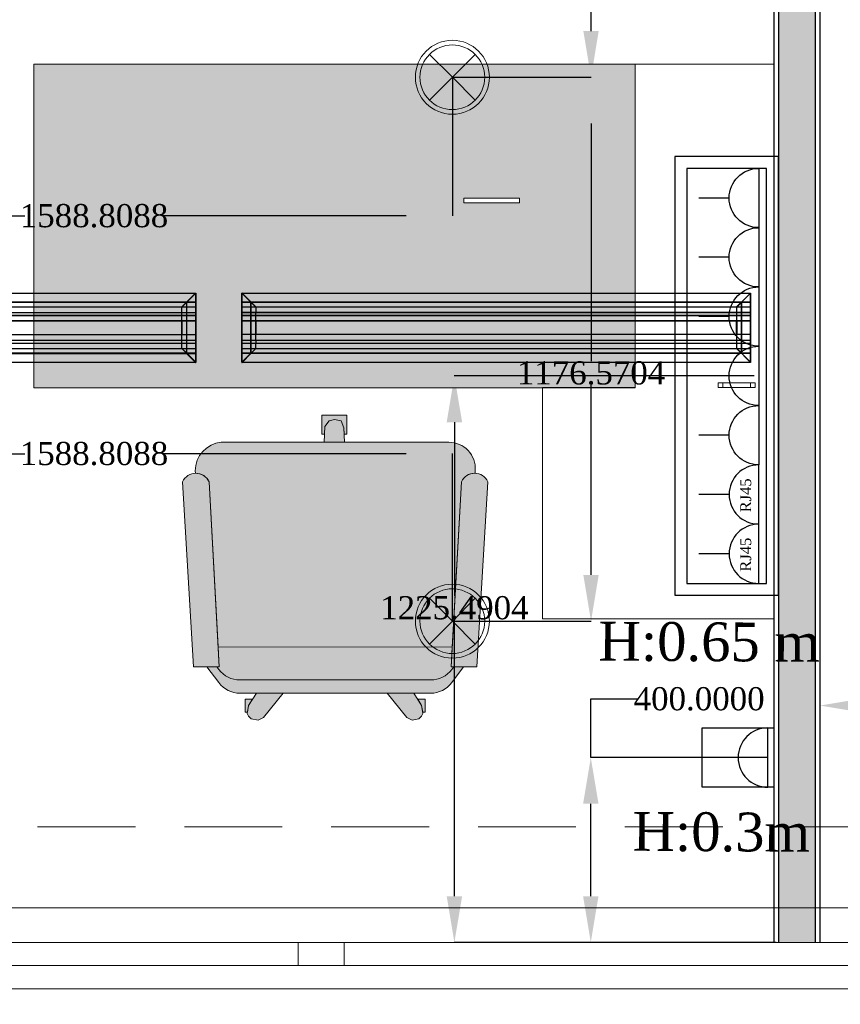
# Model space of a CAD drawing. Header units: inches. Extents: x -78787 to 29484, y -9517 to 23232.
# Tile 145 of 256: x 3737 to 5512, y -6565 to -4436. Entities that reach past the tile are written whole.
import ezdxf
from ezdxf.enums import TextEntityAlignment as Align

# ---------------------------------------------------------------- set-up
doc = ezdxf.new("R2010")
doc.units = ezdxf.units.IN
doc.header["$MEASUREMENT"] = 0
doc.linetypes.add('Dot & Dashed', pattern=[670.277762, 317.5, -176.388889, 0, -176.388874])
doc.linetypes.add('Hidden', pattern=[317.5, 211.666667, -105.833333])
for name, color, linetype in [('- განათება', 7, 'Continuous'), ('- მექანიკური ნაწილი', 7, 'Continuous'), ('- საშტეფცელო როზეტები', 7, 'Continuous'), ('Edges', 7, 'Continuous'), ('New_Structural - Bearing', 7, 'Continuous'), ('Structural - Bearing', 7, 'Continuous'), ('Structural - Grid', 7, 'Continuous')]:
    doc.layers.add(name, color=color, linetype=linetype)
for name, color, linetype, lineweight in [('Archicad Windows_Pen_No__1', 7, 'Continuous', 13), ('New_2D Drafting - General_Pen_No__121', 255, 'Continuous', 0), ('New_2D Drafting - General_Pen_No__2', 8, 'Continuous', 15), ('New_Structural - Bearing_Pen_No__1', 7, 'Continuous', 13), ('Structural - Bearing_Pen_No__1', 7, 'Continuous', 13)]:
    doc.layers.add(name, color=color, linetype=linetype, lineweight=lineweight)
for name, color, linetype, lineweight, true_color in [('New_2D Drafting - General_Pen_No__161', 7, 'Continuous', 13, 0x6a6a6a), ('New_2D Drafting - General_Pen_No__81', 7, 'Continuous', 20, 0x6a6a6a), ('New_Interior - Lamp_Pen_No__77', 7, 'Continuous', 20, 0xffeb28), ('New_Structural - Bearing_Pen_No__5', 7, 'Continuous', 25, 0x40a5ff), ('New_Structural - Bearing_Pen_No__57', 7, 'Continuous', 25, 0xdcd214), ('Structural - Bearing_Pen_No__102', 7, 'Continuous', 13, 0xcccccc), ('Structural - Grid_Pen_No__81', 7, 'Continuous', 20, 0x6a6a6a)]:
    doc.layers.add(name, color=color, linetype=linetype, lineweight=lineweight, true_color=true_color)
doc.styles.add('GENERATED_STYLE_2', font='txt')
doc.styles.get("Standard").update_dxf_attribs({"font": 'arial.ttf'})
doc.dimstyles.get("Standard").update_dxf_attribs({"dimtxt": 0.18, "dimasz": 0.18, "dimexe": 0.18, "dimexo": 0.0625, "dimgap": 0.09, "dimtad": 0, "dimtih": 1, "dimtoh": 1, "dimdec": 4, "dimzin": 0, "dimdsep": 46, "dimtxsty": 'Standard', "dimcen": 0.09, "dimadec": 0, "dimazin": 0, "dimtfac": 1, "dimtdec": 4, "dimtofl": 0, "dimtmove": 0, "dimatfit": 3, "dimfxl": 1, "dimtolj": 1, "dimtzin": 0, "dimarcsym": 0})

# ---------------------------------------------------------------- blocks, each defined once
blk = doc.blocks.new('Slab_1', base_point=(-47183.8, 14488))
at = {"layer": 'Structural - Bearing_Pen_No__1', "color": 7, "linetype": 'Continuous', "lineweight": 13, "flags": 128}
blk.add_lwpolyline([(-47183.8, 14488), (1166.2, 14488), (1166.2, 32488), (-317.2, 32488), (-317.2, 39238), (-26465.1, 39238), (-29183.8, 32838), (-47183.8, 32838)], close=True, dxfattribs=at)
blk = doc.blocks.new('Horizontal Multi-Sash Window')
at = {"layer": 'Archicad Windows_Pen_No__1', "color": 7, "linetype": 'Continuous', "lineweight": 13}
for p, q in [((-2825, 0), (2825, 0)), ((-2775, 0), (-991.7, 0)), ((-991.7, -50), (-991.7, 0)), ((-991.7, 0), (-941.7, 0)), ((-941.7, 0), (-891.7, 0)), ((-891.7, 0), (-891.7, -50)), ((-891.7, 0), (891.7, 0)), ((-991.7, -50), (-2775, -50)), ((-941.7, -50), (-991.7, -50)), ((-891.7, -50), (-941.7, -50)), ((891.7, -50), (-891.7, -50)), ((-2825, -100), (2825, -100))]:
    blk.add_line(p, q, dxfattribs=at)
blk = doc.blocks.new('Wall_5', base_point=(1166.2, 14488))
at = {"layer": 'Archicad Windows_Pen_No__1', "color": 7, "linetype": 'Continuous', "lineweight": 13, "zscale": 1000}
blk.add_blockref('Horizontal Multi-Sash Window', (-20008.8, 14588), dxfattribs=at)
blk = doc.blocks.new('Wall_67', base_point=(-19871.9, 14488))
at = {"layer": 'New_Structural - Bearing_Pen_No__57', "linetype": 'Continuous', "lineweight": 25, "true_color": 0xdcd214}
blk.add_hatch(color=52, dxfattribs=at).paths.add_polyline_path([(-19881.9, 14588), (-19881.9, 18439.9), (-19961.9, 18439.9), (-19961.9, 14588)])
at = {"layer": 'New_Structural - Bearing_Pen_No__1', "color": 7, "linetype": 'Continuous', "lineweight": 13, "flags": 128}
for points in [[(-19961.9, 14588), (-19971.9, 14588)], [(-19881.9, 14588), (-19961.9, 14588)], [(-19871.9, 14588), (-19881.9, 14588)]]:
    blk.add_lwpolyline(points, dxfattribs=at)
at = {"layer": 'New_Structural - Bearing_Pen_No__5', "color": 161, "linetype": 'Continuous', "lineweight": 25, "true_color": 0x40a5ff}
for p, q in [((-19961.9, 18439.9), (-19961.9, 14588)), ((-19881.9, 14588), (-19881.9, 18439.9))]:
    blk.add_line(p, q, dxfattribs=at)
at = {"layer": 'New_Structural - Bearing_Pen_No__5', "color": 161, "linetype": 'Continuous', "lineweight": 25, "true_color": 0x40a5ff, "flags": 128}
for points in [[(-19971.9, 18439.9), (-19971.9, 14588)], [(-19871.9, 14588), (-19871.9, 18439.9)]]:
    blk.add_lwpolyline(points, dxfattribs=at)
blk = doc.blocks.new('Standard grid marker')
at = {"layer": 'Structural - Grid_Pen_No__81', "color": 251, "linetype": 'Continuous', "lineweight": 20, "true_color": 0x6a6a6a}
blk.add_line((1000, 0), (51328.1, 0), dxfattribs=at)
at = {"layer": 'Structural - Grid_Pen_No__81', "color": 251, "lineweight": 20, "true_color": 0x6a6a6a, "style": 'GENERATED_STYLE_2'}
for tag, p in [('AC_MarkerText_1_0', (-100, -144)), ('AC_MarkerText_1_1', (52428.1, -144))]:
    blk.add_attdef(tag, text='', height=100, rotation=180, dxfattribs=at).set_placement(p, align=Align.TOP_CENTER)
blk = doc.blocks.new('Beam_10', base_point=(-47008.8, 14663))
at = {"layer": 'Structural - Bearing_Pen_No__102', "color": 254, "linetype": 'Hidden', "lineweight": 13, "true_color": 0xcccccc}
for p, q in [((-22833.8, 14838), (-17183.8, 14838)), ((-47183.8, 14488), (1166.2, 14488))]:
    blk.add_line(p, q, dxfattribs=at)
at = {"layer": 'Structural - Bearing_Pen_No__102', "color": 254, "linetype": 'Dot & Dashed', "lineweight": 13, "true_color": 0xcccccc}
blk.add_line((-47008.8, 14663), (991.2, 14663), dxfattribs=at)
blk = doc.blocks.new('- საშტეფცელო როზეტი IP22')
at = {"layer": '- საშტეფცელო როზეტები', "color": 5}
for p, q in [((8536.7, 3822.7), (8536.7, 3888.1)), ((8472.6, 3758.6), (8600.9, 3758.6))]:
    blk.add_line(p, q, dxfattribs=at)
blk.add_arc((8536.7, 3758.6), 64.1, 0, 180, dxfattribs=at)
blk = doc.blocks.new('socket')
at = {"layer": '- საშტეფცელო როზეტები', "color": 5}
for p, q in [((0, 64.1), (0, 129.5)), ((-64.1, 0), (64.1, 0))]:
    blk.add_line(p, q, dxfattribs=at)
blk.add_arc((0, 0), 64.1, 0, 180, dxfattribs=at)
at = {"layer": '- საშტეფცელო როზეტები', "color": 1, "insert": (-38.6, 40.2), "char_height": 23.657, "attachment_point": 1}
blk.add_mtext_dynamic_manual_height_columns('{\\fSylfaen|b0|i0|c0|p18;RJ45}', width=4.298, gutter_width=0.0538, heights=[0], dxfattribs=at)
blk = doc.blocks.new('1 ჩარჩო')
at = {"layer": '- საშტეფცელო როზეტები', "color": 5}
blk.add_lwpolyline([(7775.1, 3905.1), (7903.3, 3905.1), (7903.3, 3750.1), (7775.1, 3750.1)], close=True, dxfattribs=at)
blk = doc.blocks.new('lineardiffplan')
blk.add_lwpolyline([(393.1, 274.9), (1492.8, 274.9), (1492.8, 124.4), (393.1, 124.4)], close=True)
at = {"layer": 'Edges'}
for p, q in [((392.8, 274.9), (392.8, 274.6)), ((393.1, 274.9), (392.8, 274.9)), ((422.8, 244.9), (392.8, 274.9)), ((392.8, 274.6), (392.9, 274.5)), ((392.9, 125.2), (392.9, 274.5)), ((412.4, 255), (392.9, 274.5)), ((393.1, 274.9), (393.2, 274.8)), ((393.2, 274.8), (412.7, 255.3)), ((1462.8, 244.9), (1492.8, 274.9)), ((1472.9, 255.3), (1492.4, 274.8)), ((1473.2, 254.9), (1492.8, 274.5)), ((1492.4, 274.8), (1492.5, 274.9)), ((1492.8, 274.9), (1492.5, 274.9)), ((1492.8, 274.5), (1492.8, 274.9)), ((1492.8, 274.5), (1492.8, 274.5)), ((1492.8, 125.4), (1492.8, 274.5)), ((1492.8, 255.3), (392.9, 255.3)), ((392.9, 254.9), (1492.8, 254.9)), ((392.9, 244.9), (1492.8, 244.9)), ((412.4, 144.7), (412.4, 255)), ((412.8, 254.6), (412.4, 255)), ((412.7, 255.3), (413.1, 254.9)), ((412.8, 145.1), (412.8, 254.6)), ((412.8, 254.6), (422.8, 244.6)), ((413.1, 254.9), (423.1, 244.9)), ((422.8, 244.6), (422.8, 244.9)), ((422.8, 244.9), (423.1, 244.9)), ((422.8, 244.6), (422.8, 244.6)), ((422.8, 244.6), (422.8, 233.2)), ((423.1, 244.9), (423.1, 244.9)), ((1472.5, 254.9), (1462.5, 244.9)), ((1462.5, 244.9), (1462.5, 244.9)), ((1462.5, 244.9), (1462.8, 244.9)), ((1462.8, 244.9), (1462.9, 244.6)), ((1462.8, 244.5), (1462.9, 244.6)), ((1462.8, 233.2), (1462.8, 244.5)), ((1462.9, 244.6), (1472.8, 254.5)), ((1472.9, 255.3), (1472.5, 254.9)), ((1472.8, 254.5), (1473.2, 254.9)), ((1472.8, 254.5), (1472.8, 145.3)), ((1473.2, 144.9), (1473.2, 254.9)), ((392.9, 233.2), (1492.8, 233.2)), ((392.9, 233), (1492.8, 233)), ((392.9, 226.8), (1492.8, 226.8)), ((392.9, 226.5), (1492.8, 226.5)), ((392.9, 214.9), (1492.8, 214.9)), ((1492.8, 214.8), (392.9, 214.8)), ((422.4, 214.9), (422.3, 214.9)), ((422.8, 214.9), (422.4, 214.9)), ((422.8, 233), (422.8, 233.2)), ((422.8, 226.8), (422.8, 233)), ((422.8, 226.5), (422.8, 226.8)), ((422.8, 214.9), (422.8, 226.5)), ((422.8, 184.9), (422.8, 214.9)), ((423.2, 214.9), (422.8, 214.9)), ((423.2, 214.8), (422.8, 214.9)), ((423.2, 214.8), (423.2, 214.9)), ((423.2, 214.8), (423.2, 184.9)), ((1462.8, 214.9), (1462.4, 214.9)), ((1462.4, 214.9), (1462.4, 214.8)), ((1462.8, 214.9), (1462.4, 214.8)), ((1462.4, 184.9), (1462.4, 214.8)), ((1462.8, 233), (1462.8, 233.2)), ((1462.8, 226.8), (1462.8, 233)), ((1462.8, 226.5), (1462.8, 226.8)), ((1462.8, 214.9), (1462.8, 226.5)), ((1462.8, 214.9), (1462.8, 184.9)), ((1462.8, 214.9), (1463.2, 214.9)), ((1463.2, 214.9), (1463.3, 214.9)), ((1492.8, 184.9), (392.9, 184.9)), ((392.9, 173.2), (1492.8, 173.2)), ((392.9, 173), (1492.8, 173)), ((422.4, 184.9), (422.3, 184.9)), ((422.8, 184.9), (422.4, 184.9)), ((422.8, 184.9), (423.2, 184.9)), ((422.8, 173.2), (422.8, 184.9)), ((422.8, 173), (422.8, 173.2)), ((422.8, 173), (422.8, 166.8)), ((1462.4, 184.9), (1462.8, 184.9)), ((1462.8, 173.2), (1462.8, 184.9)), ((1463.2, 184.9), (1462.8, 184.9)), ((1462.8, 173), (1462.8, 173.2)), ((1462.8, 166.8), (1462.8, 173)), ((1463.2, 184.9), (1463.3, 184.9)), ((392.8, 124.9), (422.8, 154.9)), ((392.9, 166.8), (1492.8, 166.8)), ((392.9, 166.5), (1492.8, 166.5)), ((392.9, 154.9), (1492.8, 154.9)), ((412.8, 145.1), (422.8, 155.1)), ((423.1, 154.8), (413.1, 144.9)), ((422.8, 166.5), (422.8, 166.8)), ((422.8, 155.1), (422.8, 166.5)), ((422.8, 154.9), (422.8, 155.1)), ((422.8, 155.1), (422.8, 155.1)), ((423.1, 154.8), (422.8, 154.9)), ((423.1, 154.8), (423.1, 154.9)), ((1462.5, 154.8), (1462.4, 154.9)), ((1462.8, 154.9), (1462.5, 154.8)), ((1462.5, 154.8), (1472.4, 144.9)), ((1462.8, 166.5), (1462.8, 166.8)), ((1462.8, 155.3), (1462.8, 166.5)), ((1462.9, 155.2), (1462.8, 155.3)), ((1462.9, 155.2), (1462.8, 154.9)), ((1462.8, 154.9), (1492.8, 124.9)), ((1472.8, 145.3), (1462.9, 155.2)), ((1492.8, 144.9), (392.9, 144.9)), ((392.9, 125.2), (412.4, 144.7)), ((392.9, 144.5), (1492.8, 144.5)), ((412.7, 144.5), (393.2, 124.9)), ((412.8, 145.1), (412.4, 144.7)), ((412.7, 144.5), (413.1, 144.9)), ((1472.4, 144.9), (1472.8, 144.5)), ((1473.2, 144.9), (1472.8, 145.3)), ((1472.8, 144.5), (1492.4, 124.9)), ((1473.2, 144.9), (1492.8, 125.4)), ((392.9, 125.2), (392.8, 125.1)), ((392.8, 125.1), (392.8, 124.9)), ((392.8, 124.9), (393.1, 124.9)), ((393.2, 124.9), (393.1, 124.9)), ((1492.4, 124.9), (1492.8, 124.9)), ((1492.4, 124.9), (1492.4, 124.9)), ((1492.8, 125.3), (1492.8, 125.4)), ((1492.8, 124.9), (1492.8, 125.3))]:
    blk.add_line(p, q, dxfattribs=at)
blk = doc.blocks.new('Recessed Spot')
at = {"layer": 'New_Interior - Lamp_Pen_No__77', "color": 2, "linetype": 'Continuous', "lineweight": 20, "true_color": 0xffeb28}
for q in [(-49.5, 49.5), (49.5, 49.5), (-49.5, -49.5), (49.5, -49.5)]:
    blk.add_line((0, 0), q, dxfattribs=at)
at = {"layer": 'New_Interior - Lamp_Pen_No__77', "color": 2, "linetype": 'Continuous', "lineweight": 20, "true_color": 0xffeb28, "flags": 128}
blk.add_lwpolyline([(80, 0, 1), (-80, 0, 1)], format="xyb", close=True, dxfattribs=at)
at = {"layer": 'New_Interior - Lamp_Pen_No__77', "color": 2, "linetype": 'Continuous', "lineweight": 20, "true_color": 0xffeb28}
blk.add_circle((0, 0), 70, dxfattribs=at)
blk = doc.blocks.new('*D737')
at = {"layer": '- განათება', "color": 0, "lineweight": -2, "transparency": 16777216}
for p, q in [((4672.9, -3376.2), (4972.9, -3376.2)), ((4972.8, -3476.2), (4972.8, -3990.6)), ((4972.8, -4460.1), (4972.8, -4042)), ((4672.9, -4560.1), (4972.9, -4560.1))]:
    blk.add_line(p, q, dxfattribs=at)
at = {"layer": '- განათება', "color": 0, "transparency": 16777216}
for points in [[(4956.1, -3476.2), (4989.4, -3476.2), (4972.8, -3376.2)], [(4956.1, -4460.1), (4989.4, -4460.1), (4972.8, -4560.1)]]:
    blk.add_solid(points, dxfattribs=at)
at = {"layer": 'Defpoints', "color": 0, "transparency": 16777216}
for p in [(4672.9, -3376.2), (4972.8, -3376.2), (4672.9, -4560.1)]:
    blk.add_point(p, dxfattribs=at)
at = {"layer": '- განათება', "color": 0, "transparency": 16777216, "insert": (4972.8, -4016.3), "char_height": 50, "attachment_point": 5}
blk.add_mtext('\\A1;{\\fSylfaen|b0|i0|c0|p18;1183.8297}', dxfattribs=at)
blk = doc.blocks.new('*D738')
at = {"layer": '- განათება', "color": 0, "lineweight": -2, "transparency": 16777216}
for p, q in [((4672.9, -4560.1), (4972.9, -4560.1)), ((4972.8, -4660.1), (4972.8, -5174.4)), ((4972.8, -5636.6), (4972.8, -5225.8)), ((4672.9, -5736.6), (4972.9, -5736.6))]:
    blk.add_line(p, q, dxfattribs=at)
at = {"layer": '- განათება', "color": 0, "transparency": 16777216}
for points in [[(4956.1, -4660.1), (4989.4, -4660.1), (4972.8, -4560.1)], [(4956.1, -5636.6), (4989.4, -5636.6), (4972.8, -5736.6)]]:
    blk.add_solid(points, dxfattribs=at)
at = {"layer": 'Defpoints', "color": 0, "transparency": 16777216}
for p in [(4672.9, -4560.1), (4972.8, -4560.1), (4672.9, -5736.6)]:
    blk.add_point(p, dxfattribs=at)
at = {"layer": '- განათება', "color": 0, "transparency": 16777216, "insert": (4972.8, -5200.1), "char_height": 50, "attachment_point": 5}
blk.add_mtext('\\A1;{\\fSylfaen|b0|i0|c0|p18;1176.5704}', dxfattribs=at)
blk = doc.blocks.new('*D739')
at = {"layer": '- განათება', "color": 0, "lineweight": -2, "transparency": 16777216}
for p, q in [((3084.1, -4560.1), (3084.1, -4860.2)), ((4672.9, -4560.1), (4672.9, -4860.2)), ((3184.1, -4860), (3748.5, -4860)), ((4572.9, -4860), (4047.5, -4860))]:
    blk.add_line(p, q, dxfattribs=at)
at = {"layer": '- განათება', "color": 0, "transparency": 16777216}
for points in [[(3184.1, -4843.3), (3184.1, -4876.6), (3084.1, -4860)], [(4572.9, -4843.3), (4572.9, -4876.6), (4672.9, -4860)]]:
    blk.add_solid(points, dxfattribs=at)
at = {"layer": 'Defpoints', "color": 0, "transparency": 16777216}
for p in [(3084.1, -4560.1), (4672.9, -4560.1), (4672.9, -4860)]:
    blk.add_point(p, dxfattribs=at)
at = {"layer": '- განათება', "color": 0, "transparency": 16777216, "insert": (3898, -4860), "char_height": 50, "attachment_point": 5}
blk.add_mtext('\\A1;{\\fSylfaen|b0|i0|c0|p18;1588.8088}', dxfattribs=at)
blk = doc.blocks.new('*D740')
at = {"layer": '- განათება', "color": 0, "lineweight": -2, "transparency": 16777216}
for p, q in [((3084.1, -5736.6), (3084.1, -5374.3)), ((3184.1, -5374.5), (3748.5, -5374.5)), ((4572.9, -5374.5), (4047.5, -5374.5)), ((4672.9, -5736.6), (4672.9, -5374.3))]:
    blk.add_line(p, q, dxfattribs=at)
at = {"layer": '- განათება', "color": 0, "transparency": 16777216}
for points in [[(3184.1, -5357.8), (3184.1, -5391.2), (3084.1, -5374.5)], [(4572.9, -5357.8), (4572.9, -5391.2), (4672.9, -5374.5)]]:
    blk.add_solid(points, dxfattribs=at)
at = {"layer": 'Defpoints', "color": 0, "transparency": 16777216}
for p in [(4672.9, -5374.5), (3084.1, -5736.6), (4672.9, -5736.6)]:
    blk.add_point(p, dxfattribs=at)
at = {"layer": '- განათება', "color": 0, "transparency": 16777216, "insert": (3898, -5374.5), "char_height": 50, "attachment_point": 5}
blk.add_mtext('\\A1;{\\fSylfaen|b0|i0|c0|p18;1588.8088}', dxfattribs=at)
blk = doc.blocks.new('*D747')
at = {"layer": '- განათება', "color": 0, "lineweight": -2, "transparency": 16777216}
for p, q in [((6167.1, -5736.7), (6167.1, -5919.4)), ((5467.9, -6131.6), (5467.9, -5919.1)), ((5567.9, -5919.2), (5784.3, -5919.2)), ((6067.1, -5919.2), (6051.7, -5919.2))]:
    blk.add_line(p, q, dxfattribs=at)
at = {"layer": '- განათება', "color": 0, "transparency": 16777216}
for points in [[(5567.9, -5902.6), (5567.9, -5935.9), (5467.9, -5919.2)], [(6067.1, -5902.6), (6067.1, -5935.9), (6167.1, -5919.2)]]:
    blk.add_solid(points, dxfattribs=at)
at = {"layer": 'Defpoints', "color": 0, "transparency": 16777216}
for p in [(6167.1, -5736.6), (5467.9, -5919.2), (5467.9, -6131.6)]:
    blk.add_point(p, dxfattribs=at)
at = {"layer": '- განათება', "color": 0, "transparency": 16777216, "insert": (5918, -5919.2), "char_height": 50, "attachment_point": 5}
blk.add_mtext('\\A1;{\\fSylfaen|b0|i0|c0|p18;699.2633}', dxfattribs=at)
blk = doc.blocks.new('*D1215')
at = {"layer": '- საშტეფცელო როზეტები', "color": 0, "lineweight": -2, "transparency": 16777216}
for p, q in [((4972.2, -6031.6), (4972.2, -5905)), ((4972.2, -5905), (5072.2, -5905)), ((5354.8, -6031.6), (4972, -6031.6)), ((4972.2, -6331.6), (4972.2, -6131.6)), ((5372.8, -6431.6), (4972, -6431.6))]:
    blk.add_line(p, q, dxfattribs=at)
at = {"layer": '- საშტეფცელო როზეტები', "color": 0, "transparency": 16777216}
for points in [[(4955.6, -6131.6), (4988.9, -6131.6), (4972.2, -6031.6)], [(4955.6, -6331.6), (4988.9, -6331.6), (4972.2, -6431.6)]]:
    blk.add_solid(points, dxfattribs=at)
at = {"layer": 'Defpoints', "color": 0, "transparency": 16777216}
for p in [(4972.2, -6031.6), (5354.9, -6031.6), (5372.9, -6431.6)]:
    blk.add_point(p, dxfattribs=at)
at = {"layer": '- საშტეფცელო როზეტები', "color": 0, "transparency": 16777216, "insert": (5206.5, -5905), "char_height": 50, "attachment_point": 5}
blk.add_mtext('\\A1;{\\fSylfaen|b0|i0|c0|p18;400.0000}', dxfattribs=at)
blk = doc.blocks.new('*D1216')
at = {"layer": '- საშტეფცელო როზეტები', "color": 0, "lineweight": -2, "transparency": 16777216}
for p, q in [((5325.5, -5206.2), (4677.1, -5206.2)), ((4677.3, -5306.2), (4677.3, -5682.4)), ((4677.3, -6331.6), (4677.3, -5733.8)), ((5367.8, -6431.6), (4677.1, -6431.6))]:
    blk.add_line(p, q, dxfattribs=at)
at = {"layer": '- საშტეფცელო როზეტები', "color": 0, "transparency": 16777216}
for points in [[(4660.7, -5306.2), (4694, -5306.2), (4677.3, -5206.2)], [(4660.7, -6331.6), (4694, -6331.6), (4677.3, -6431.6)]]:
    blk.add_solid(points, dxfattribs=at)
at = {"layer": 'Defpoints', "color": 0, "transparency": 16777216}
for p in [(4677.3, -5206.2), (5325.5, -5206.2), (5367.9, -6431.6)]:
    blk.add_point(p, dxfattribs=at)
at = {"layer": '- საშტეფცელო როზეტები', "color": 0, "transparency": 16777216, "insert": (4677.3, -5708.1), "char_height": 50, "attachment_point": 5}
blk.add_mtext('\\A1;{\\fSylfaen|b0|i0|c0|p18;1225.4904}', dxfattribs=at)

msp = doc.modelspace()

# ---------------------------------------------------------------- hatches: boundary and pattern name
at = {"layer": '- განათება', "linetype": 'Continuous', "lineweight": 18, "true_color": 0xff9955}
msp.add_hatch(color=21, dxfattribs=at).paths.add_polyline_path([(4512.85945, -4881.64487, 1), (4272.85945, -4881.64487, 1)])
at = {"layer": 'New_2D Drafting - General_Pen_No__121', "linetype": 'Continuous', "lineweight": 0}
h = msp.add_hatch(color=255, dxfattribs=at)
h.paths.add_polyline_path([(3767.85945, -5231.64487), (5067.85945, -5231.64487), (5067.85945, -4531.64486), (3767.85945, -4531.64486)])
h.paths.add_polyline_path([(4817.85946, -4831.64486), (4697.85945, -4831.64486), (4697.85945, -4821.64487), (4817.85946, -4821.64487)], flags=0)
at = {"layer": 'New_2D Drafting - General_Pen_No__81', "linetype": 'Continuous', "lineweight": 0, "true_color": 0x353535}
for points in [[(4390.92303, -5332.15958), (4396.7257, -5332.15958), (4397.40183, -5315.25631), (4406.16938, -5303.56624), (4417.85945, -5300.64373), (4432.47203, -5303.56624), (4438.31706, -5318.17883), (4438.89959, -5332.15958), (4444.79586, -5332.15958), (4444.79586, -5291.02721), (4390.92303, -5291.02721)], [(4396.02814, -5349.59863), (4439.62622, -5349.59863), (4438.31706, -5318.17883), (4432.47203, -5303.56624), (4417.85945, -5300.64373), (4406.16938, -5303.56624), (4397.40183, -5315.25631)], [(4672.6194, -5792.67549), (4692.48757, -5435.04844, -0.3008761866), (4722.07202, -5416.81459), (4722.46118, -5409.80845, 0.4300301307), (4665.40068, -5349.59863), (4173.24073, -5349.59863, 0.3820752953), (4116.88647, -5411.37253), (4117.18902, -5416.81637, -0.3008724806), (4146.77305, -5435.05023), (4166.6278, -5792.43394)], [(4113.45456, -5835.31474), (4169.01008, -5835.31474), (4146.77305, -5435.05023, 0.6387631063), (4089.63021, -5435.05068)], [(4670.25065, -5835.31292), (4725.80637, -5835.31289), (4749.63041, -5435.04888, 0.6387631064), (4692.48757, -5435.04844)], [(4169.01008, -5835.31474), (4163.45501, -5835.31474), (4167.74029, -5841.02902, 0.2381607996), (4213.90748, -5863.88435), (4625.80637, -5863.88435, 0.2360732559), (4671.52134, -5841.02629), (4675.80637, -5835.31292), (4670.25065, -5835.31292), (4672.6194, -5792.67549), (4166.6278, -5792.43394)], [(4167.74, -5869.60006, 0.2381395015), (4213.90239, -5892.45582), (4625.86352, -5892.45575, 0.235805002), (4671.52078, -5869.59846), (4697.23493, -5835.31291), (4675.80637, -5835.31292), (4671.52134, -5841.02629, -0.2360732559), (4625.80637, -5863.88435), (4213.90748, -5863.88435, -0.2381607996), (4167.74029, -5841.02902), (4163.45501, -5835.31474), (4142.02599, -5835.31474)], [(4306.69428, -5892.4558), (4249.46319, -5892.45581), (4232.36549, -5918.87952), (4229.44298, -5936.41462), (4232.36549, -5942.25966), (4238.21053, -5948.10469), (4252.82311, -5951.02721), (4264.51318, -5945.18217)], [(4574.29995, -5945.18217), (4585.99001, -5951.02721), (4600.6026, -5948.10469), (4606.44763, -5942.25966), (4609.37015, -5936.41462), (4606.44763, -5918.87952), (4589.3499, -5892.45575), (4532.11882, -5892.45576)], [(4224.80133, -5933.49211), (4229.93006, -5933.49211), (4232.36549, -5918.87952), (4240.87517, -5905.7282), (4224.80133, -5905.7282)], [(4606.44763, -5918.87952), (4608.88306, -5933.49211), (4614.01179, -5933.49211), (4614.01179, -5905.7282), (4597.93795, -5905.7282)]]:
    msp.add_hatch(color=250, dxfattribs=at).paths.add_polyline_path(points)

# ---------------------------------------------------------------- linework, layer by layer
at = {"layer": '- საშტეფცელო როზეტები', "color": 5}
for points in [[(5153.92114, -4731.52955), (5153.92114, -5680.77937), (5377.85945, -5680.77937), (5377.85945, -4731.52955)], [(5179.61172, -4757.22013), (5179.61172, -5655.08879), (5352.16887, -5655.08879), (5352.16887, -4757.22013)]]:
    msp.add_lwpolyline(points, close=True, dxfattribs=at)
at = {"layer": 'New_2D Drafting - General_Pen_No__161', "color": 251, "linetype": 'Continuous', "lineweight": 13, "true_color": 0x6a6a6a, "flags": 128}
for points in [[(3767.85945, -5231.64487), (5067.85945, -5231.64487), (5067.85945, -4531.64486), (3767.85945, -4531.64486)], [(5367.85945, -5731.42773), (5367.85945, -4531.64486), (5067.85945, -4531.64486), (5067.85945, -5231.42773), (4867.85945, -5231.42773), (4867.85945, -5731.42773)], [(4817.85946, -4831.64486), (4697.85945, -4831.64486), (4697.85945, -4821.64487), (4817.85946, -4821.64487)], [(5317.85945, -5221.42773), (5317.85945, -5231.42773), (5247.85945, -5231.42773), (5247.85945, -5221.42773)], [(5327.85945, -5221.42773), (5327.85945, -5231.42773), (5257.85945, -5231.42773), (5257.85945, -5221.42773)], [(4390.92303, -5332.15958), (4396.7257, -5332.15958), (4397.40183, -5315.25631), (4406.16938, -5303.56624), (4417.85945, -5300.64373), (4432.47203, -5303.56624), (4438.31706, -5318.17883), (4438.89959, -5332.15958), (4444.79586, -5332.15958), (4444.79586, -5291.02721), (4390.92303, -5291.02721)], [(4396.02814, -5349.59863), (4439.62622, -5349.59863), (4438.31706, -5318.17883), (4432.47203, -5303.56624), (4417.85945, -5300.64373), (4406.16938, -5303.56624), (4397.40183, -5315.25631)], [(4306.69428, -5892.4558), (4249.46319, -5892.45581), (4232.36549, -5918.87952), (4229.44298, -5936.41462), (4232.36549, -5942.25966), (4238.21053, -5948.10469), (4252.82311, -5951.02721), (4264.51318, -5945.18217)], [(4574.29995, -5945.18217), (4585.99001, -5951.02721), (4600.6026, -5948.10469), (4606.44763, -5942.25966), (4609.37015, -5936.41462), (4606.44763, -5918.87952), (4589.3499, -5892.45575), (4532.11882, -5892.45576)], [(4224.80133, -5933.49211), (4229.93006, -5933.49211), (4232.36549, -5918.87952), (4240.87517, -5905.7282), (4224.80133, -5905.7282)], [(4606.44763, -5918.87952), (4608.88306, -5933.49211), (4614.01179, -5933.49211), (4614.01179, -5905.7282), (4597.93795, -5905.7282)]]:
    msp.add_lwpolyline(points, close=True, dxfattribs=at)
for points in [[(4672.6194, -5792.67549), (4692.48757, -5435.04844, -0.3008761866), (4722.07202, -5416.81459), (4722.46118, -5409.80845, 0.4300301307), (4665.40068, -5349.59863), (4173.24073, -5349.59863, 0.3820752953), (4116.88647, -5411.37253), (4117.18902, -5416.81637, -0.3008724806), (4146.77305, -5435.05023), (4166.6278, -5792.43394)], [(4113.45456, -5835.31474), (4169.01008, -5835.31474), (4146.77305, -5435.05023, 0.6387631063), (4089.63021, -5435.05068)], [(4670.25065, -5835.31292), (4725.80637, -5835.31289), (4749.63041, -5435.04888, 0.6387631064), (4692.48757, -5435.04844)], [(4169.01008, -5835.31474), (4163.45501, -5835.31474), (4167.74029, -5841.02902, 0.2381607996), (4213.90748, -5863.88435), (4625.80637, -5863.88435, 0.2360732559), (4671.52134, -5841.02629), (4675.80637, -5835.31292), (4670.25065, -5835.31292), (4672.6194, -5792.67549), (4166.6278, -5792.43394)], [(4167.74, -5869.60006, 0.2381395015), (4213.90239, -5892.45582), (4625.86352, -5892.45575, 0.235805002), (4671.52078, -5869.59846), (4697.23493, -5835.31291), (4675.80637, -5835.31292), (4671.52134, -5841.02629, -0.2360732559), (4625.80637, -5863.88435), (4213.90748, -5863.88435, -0.2381607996), (4167.74029, -5841.02902), (4163.45501, -5835.31474), (4142.02599, -5835.31474)]]:
    msp.add_lwpolyline(points, format="xyb", close=True, dxfattribs=at)
at = {"layer": 'New_2D Drafting - General_Pen_No__2', "color": 8, "linetype": 'Continuous', "lineweight": 15, "flags": 128}
msp.add_lwpolyline([(27781.76404, -7816.57065), (27781.76404, 17918.35514), (26505.93152, 17918.35514), (26505.93152, -6531.64486), (-21544.06848, -6531.64486), (-21544.06848, -7816.57065)], close=True, dxfattribs=at)

# ---------------------------------------------------------------- block references
at = {"layer": '- განათება', "color": 2, "linetype": 'Continuous', "lineweight": 20, "true_color": 0xffeb28, "zscale": 1000}
for p in [(4672.85945, -4560.0683), (4672.85945, -5736.63867)]:
    msp.add_blockref('Recessed Spot', p, dxfattribs=at)
at = {"layer": '- მექანიკური ნაწილი'}
for p in [(2625.36552, -5301.85416), (3825.01325, -5301.78474)]:
    msp.add_blockref('lineardiffplan', p, dxfattribs=at)
at = {"layer": '- საშტეფცელო როზეტები', "xscale": -1, "rotation": 90}
for p in [(9094.08158, 3715.38799), (9094.08158, 3587.12104), (9094.08158, 3458.85409), (9094.08158, 3330.58714), (9094.08158, 3202.32019)]:
    msp.add_blockref('- საშტეფცელო როზეტი IP22', p, dxfattribs=at)
at = {"layer": '- საშტეფცელო როზეტები', "rotation": 90}
for name, p in [('socket', (5335.5246, -5462.68836)), ('socket', (5335.5246, -5590.95532)), ('1 ჩარჩო', (9117.92192, -13870.85253)), ('- საშტეფცელო როზეტი IP22', (9113.44528, -14568.38646))]:
    msp.add_blockref(name, p, dxfattribs=at)
at = {"layer": 'New_Structural - Bearing', "color": 7, "lineweight": 35}
msp.add_blockref('Wall_67', (5467.85945, -6531.64486), dxfattribs=at)
at = {"layer": 'Structural - Bearing', "color": 7, "linetype": 'Continuous', "lineweight": 13}
msp.add_blockref('Slab_1', (-21844.06848, -6531.64486), dxfattribs=at)
at = {"layer": 'Structural - Bearing', "color": 254, "lineweight": 13, "true_color": 0xcccccc}
msp.add_blockref('Beam_10', (-21669.06848, -6356.64486), dxfattribs=at)
at = {"layer": 'Structural - Bearing', "color": 7, "lineweight": 35}
msp.add_blockref('Wall_5', (26505.93152, -6531.64486), dxfattribs=at)
at = {"layer": 'Structural - Grid', "color": 8, "linetype": 'Continuous', "lineweight": 15, "zscale": 1000, "rotation": 180}
msp.add_blockref('Standard grid marker', (29284.00379, -6356.64486), dxfattribs=at)

# ---------------------------------------------------------------- texts
at = {"layer": '- საშტეფცელო როზეტები', "color": 5, "char_height": 83.9644685, "attachment_point": 3, "rotation": 359.68932566}
for s, insert in [('{\\fSylfaen|b0|i0|c0|p18;H:0.65 m}', (5468.32536, -5740.45675)), ('{\\fSylfaen|b0|i0|c0|p18;H:0.3m}', (5446.81196, -6151.43253))]:
    msp.add_mtext_dynamic_manual_height_columns(s, width=710.9466492, gutter_width=1.70068, heights=[0], dxfattribs=dict(at, insert=insert))

# ---------------------------------------------------------------- dimensions: what is measured, and where the dimension line sits
at = {"layer": '- განათება', "color": 1}
for base, p1, p2, angle, picture, middle in [((4972.76684, -3376.23858), (4672.85945, -4560.0683), (4672.85945, -3376.23858), 90, '*D737', (4972.76684, -4016.27817)), ((4972.76684, -4560.0683), (4672.85945, -5736.63867), (4672.85945, -4560.0683), 90, '*D738', (4972.76684, -5200.10789)), ((5467.85945, -5919.24508), (6167.12272, -5736.63867), (5467.85945, -6131.64486), 180, '*D747', (5917.97079, -5919.24508))]:
    dim = msp.add_linear_dim(base=base, p1=p1, p2=p2, angle=angle, text='{\\fSylfaen|b0|i0|c0|p18;<>}', dimstyle='Standard', override={"dimtxt": 50, "dimasz": 100}, dxfattribs=at)
    dim.commit()
    dim.dimension.update_dxf_attribs({"geometry": picture, "text_midpoint": middle, "dimtype": 160})
for base, p1, p2, picture, middle in [((4672.85945, -4859.97569), (3084.05063, -4560.0683), (4672.85945, -4560.0683), '*D739', (3898.00911, -4859.97569)), ((4672.85945, -5374.5), (3084.05063, -5736.63867), (4672.85945, -5736.63867), '*D740', (3898.00911, -5374.5))]:
    dim = msp.add_linear_dim(base=base, p1=p1, p2=p2, text='{\\fSylfaen|b0|i0|c0|p18;<>}', dimstyle='Standard', override={"dimtxt": 50, "dimasz": 100}, dxfattribs=at)
    dim.commit()
    dim.dimension.update_dxf_attribs({"geometry": picture, "text_midpoint": middle, "dimtype": 160})
at = {"layer": '- საშტეფცელო როზეტები', "color": 1}
for base, p1, p2, picture, middle in [((4677.31894, -5206.15446), (5367.85945, -6431.64486), (5325.5246, -5206.15446), '*D1216', (4677.31894, -5708.08385)), ((4972.22741, -6031.64486), (5372.85945, -6431.64486), (5354.8883, -6031.64486), '*D1215', (5206.5, -5905))]:
    dim = msp.add_linear_dim(base=base, p1=p1, p2=p2, angle=90, text='{\\fSylfaen|b0|i0|c0|p18;<>}', dimstyle='Standard', override={"dimtxt": 50, "dimasz": 100}, dxfattribs=at)
    dim.commit()
    dim.dimension.update_dxf_attribs({"geometry": picture, "text_midpoint": middle, "dimtype": 160})

doc.saveas('drawing.dxf')
